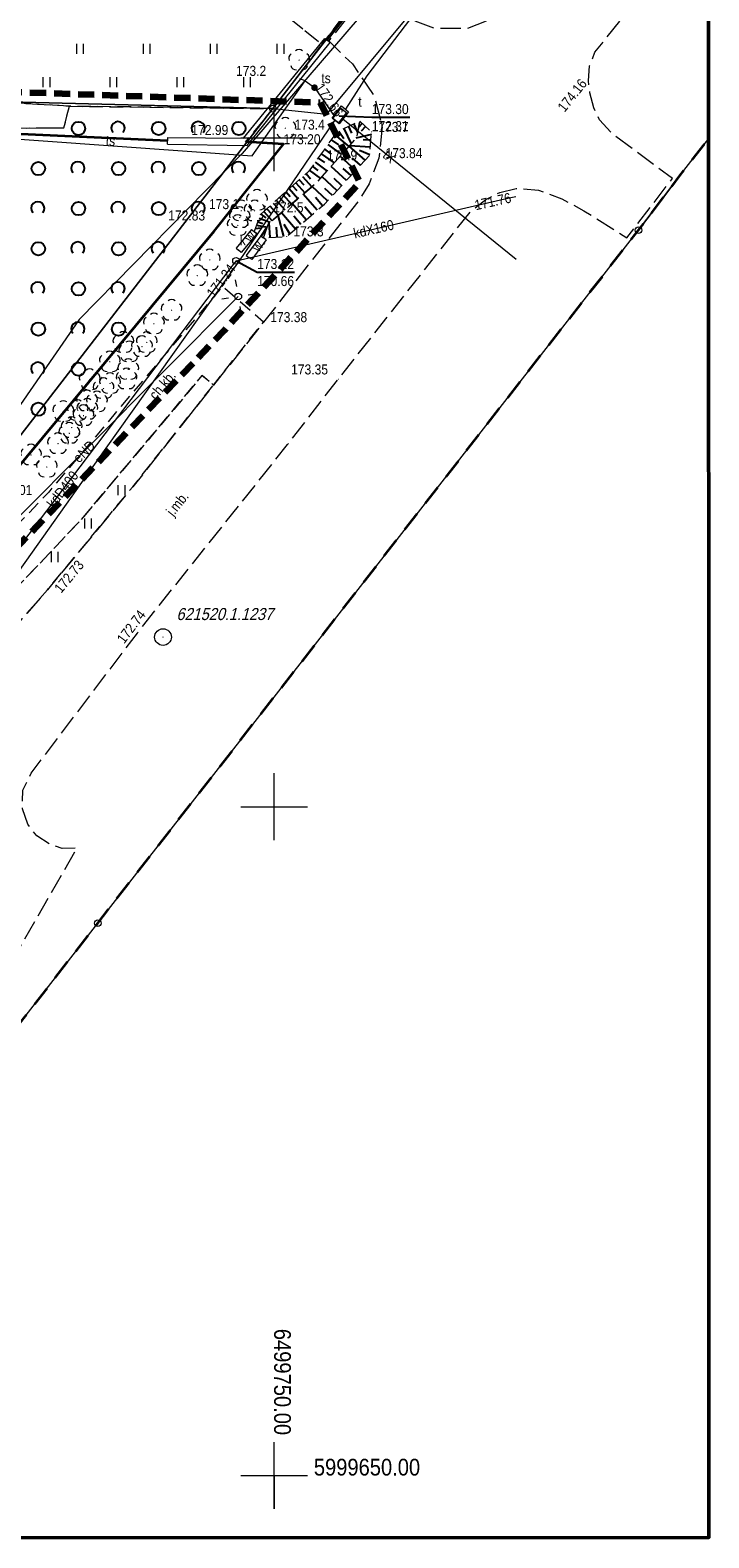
# Model space of a CAD drawing. Header units: metres. Extents: x 6499494 to 6499783, y 5999642 to 5999846.
# Tile 11 of 12: x 6499732 to 6499783, y 5999645 to 5999758. Entities that reach past the tile are written whole.
import ezdxf
from ezdxf.enums import TextEntityAlignment as Align

# ---------------------------------------------------------------- set-up
doc = ezdxf.new("R2010")
doc.units = ezdxf.units.M
for name, pattern in [('1.0_0.5', [1.5, 1, -0.5]), ('1.5_0.5', [2, 1.5, -0.5]), ('1.5_1.0', [2.5, 1.5, -1]), ('219-500', [0]), ('4', [1.8, 1.2, -0.6]), ('egug-500', [0]), ('otob_500', [0])]:
    doc.linetypes.add(name, pattern=pattern)
doc.layers.get('0').update_dxf_attribs({"color": 2, "lineweight": 5})
doc.styles.get("Standard").update_dxf_attribs({"font": 'Working1250', "width": 0.75})
doc.linetypes.add('902-500', pattern='A,3.75,0,[1,ksztalty.shx,S=0.5,R=0,X=0,Y=0],3.75', length=7.5)
doc.linetypes.add('otdn_500', pattern='A,5,0,[21,ksztalty.shx,S=0.5,R=0,X=0,Y=0]', length=5)

# ---------------------------------------------------------------- blocks, each defined once
blk = doc.blocks.new('202')
at = {"color": 0, "linetype": 'Continuous', "lineweight": 0}
blk.add_circle((0, 0), 0.25, dxfattribs=at)
blk = doc.blocks.new('203')
at = {"linetype": 'Continuous', "lineweight": 0}
h = blk.add_hatch(color=0, dxfattribs=at)
edge = h.paths.add_edge_path()
edge.add_arc((0, 0), 0.045, 0, 360)
blk = doc.blocks.new('PW01')
at = {"linetype": 'Continuous', "lineweight": 13}
h = blk.add_hatch(color=0, dxfattribs=at)
edge = h.paths.add_edge_path()
edge.add_arc((0, 0), 0.045, 0, 360)
blk = doc.blocks.new('SM01')
at = {"color": 0, "linetype": 'Continuous', "lineweight": 13}
for p, q in [((-0.53, 0.531), (-0.883, 0.884)), ((0.531, 0.531), (0.884, 0.884)), ((-0.53, -0.53), (-0.883, -0.883)), ((0.531, -0.53), (0.884, -0.883))]:
    blk.add_line(p, q, dxfattribs=at)
blk.add_circle((0, 0), 0.25, dxfattribs=at)
blk = doc.blocks.new('US15')
at = {"color": 0, "linetype": 'Continuous', "lineweight": 13}
blk.add_circle((0, 0), 0.25, dxfattribs=at)
blk = doc.blocks.new('US09')
at = {"linetype": 'Continuous', "lineweight": 0}
h = blk.add_hatch(color=0, dxfattribs=at)
edge = h.paths.add_edge_path()
edge.add_arc((0, 0), 0.25, 0, 360)
blk = doc.blocks.new('OP021')
at = {"linetype": 'Continuous', "lineweight": 13}
h = blk.add_hatch(color=0, dxfattribs=at)
edge = h.paths.add_edge_path()
edge.add_arc((0, 0), 0.05, 0, 360)
at = {"color": 0, "linetype": 'Continuous', "lineweight": 13}
for centre, start, end in [((-0.38, 0.124), 121.308, 202.548), ((0, 0.4), 49.272, 130.728), ((0.38, 0.124), 337.452, 58.692), ((-0.235, -0.324), 193.221, 274.871), ((0.235, -0.324), 265.129, 346.779)]:
    blk.add_arc(centre, 0.4, start, end, dxfattribs=at)
blk = doc.blocks.new('TU04')
at = {"color": 0, "linetype": 'Continuous', "lineweight": 13}
for p, q in [((0, 0), (0, 0.75)), ((0.5, 0), (0.5, 0.75))]:
    blk.add_line(p, q, dxfattribs=at)
blk = doc.blocks.new('121')
at = {"linetype": 'Continuous', "lineweight": 13}
h = blk.add_hatch(color=0, dxfattribs=at)
edge = h.paths.add_edge_path()
edge.add_arc((0, 0), 0.045, 0, 360)
at = {"color": 0, "linetype": 'Continuous', "lineweight": 13}
blk.add_circle((0, 0), 0.625, dxfattribs=at)
blk = doc.blocks.new('OTZK1')
at = {"color": 0, "linetype": 'Continuous'}
blk.add_circle((0, 0), 0.5, dxfattribs=at)
blk = doc.blocks.new('OTZK2')
at = {"color": 0, "linetype": 'Continuous'}
blk.add_arc((0, 0), 0.5, 318.85, 221.162, dxfattribs=at)

msp = doc.modelspace()

# ---------------------------------------------------------------- linework, layer by layer
at = {"layer": '000 Inne (niezydentyfikowane)', "color": 7, "linetype": 'CONTINUOUS', "lineweight": 25, "flags": 128}
for points in [[(6499755.22, 5999750.69), (6499755.75, 5999749.55)], [(6499755.56, 5999750.85), (6499755.79, 5999750.35)], [(6499755.95, 5999751.03), (6499756.24, 5999750.39)], [(6499756.59, 5999751.07), (6499756.31, 5999750.77)], [(6499756.84, 5999750.85), (6499756.52, 5999750.49)], [(6499754.01, 5999749.5), (6499755.05, 5999748.75)], [(6499754.27, 5999749.86), (6499754.81, 5999749.47)], [(6499754.53, 5999750.22), (6499755.58, 5999749.36)], [(6499754.85, 5999750.51), (6499755.22, 5999749.94)], [(6499757.27, 5999750.24), (6499756.12, 5999749.97)], [(6499757.24, 5999749.82), (6499756.65, 5999749.86)], [(6499753.29, 5999748.48), (6499753.76, 5999748.15)], [(6499753.52, 5999748.81), (6499754.49, 5999748.12)], [(6499753.76, 5999749.15), (6499754.26, 5999748.79)], [(6499756.1, 5999747.56), (6499754.94, 5999748.63)], [(6499756.81, 5999748.34), (6499755.6, 5999749.38)], [(6499757.2, 5999749.29), (6499755.63, 5999749.41)], [(6499756.45, 5999747.95), (6499755.87, 5999748.49)], [(6499757.15, 5999748.74), (6499756.38, 5999749.06)], [(6499752.39, 5999747.33), (6499752.73, 5999746.94)], [(6499752.63, 5999747.57), (6499753.48, 5999746.97)], [(6499752.84, 5999747.87), (6499753.28, 5999747.55)], [(6499753.06, 5999748.17), (6499753.97, 5999747.52)], [(6499755.4, 5999746.81), (6499754.26, 5999747.86)], [(6499755.75, 5999747.18), (6499755.17, 5999747.71)], [(6499751.13, 5999746.2), (6499751.78, 5999745.46)], [(6499751.37, 5999746.42), (6499751.71, 5999746.05)], [(6499751.62, 5999746.64), (6499752.29, 5999745.9)], [(6499751.87, 5999746.87), (6499752.21, 5999746.49)], [(6499752.13, 5999747.1), (6499752.81, 5999746.34)], [(6499754, 5999745.3), (6499752.85, 5999746.37)], [(6499754.7, 5999746.06), (6499753.59, 5999747.09)], [(6499754.36, 5999745.69), (6499753.8, 5999746.2)], [(6499755.05, 5999746.43), (6499754.49, 5999746.95)], [(6499749.92, 5999745.12), (6499750.24, 5999744.77)], [(6499750.16, 5999745.33), (6499750.8, 5999744.62)], [(6499750.4, 5999745.54), (6499750.72, 5999745.19)], [(6499750.64, 5999745.76), (6499751.29, 5999745.04)], [(6499750.88, 5999745.98), (6499751.21, 5999745.61)], [(6499752.4, 5999743.88), (6499751.36, 5999745.1)], [(6499753.22, 5999744.58), (6499752.17, 5999745.8)], [(6499753.62, 5999744.92), (6499753.1, 5999745.53)], [(6499748.88, 5999744), (6499749.71, 5999743.7)], [(6499749, 5999744.29), (6499749.38, 5999744.01)], [(6499749.23, 5999744.49), (6499749.84, 5999743.81)], [(6499749.46, 5999744.7), (6499749.77, 5999744.35)], [(6499749.69, 5999744.91), (6499750.31, 5999744.21)], [(6499750.72, 5999742.62), (6499750.31, 5999744.21)], [(6499751.59, 5999743.18), (6499750.54, 5999744.4)], [(6499751.99, 5999743.53), (6499751.47, 5999744.14)], [(6499752.81, 5999744.23), (6499752.29, 5999744.84)], [(6499748.59, 5999743.21), (6499749.03, 5999743.26)], [(6499748.68, 5999743.47), (6499749.47, 5999743.31)], [(6499748.78, 5999743.72), (6499749.15, 5999743.59)], [(6499749.03, 5999742.64), (6499749.46, 5999743.29)], [(6499749.7, 5999742.56), (6499749.64, 5999743.64)], [(6499750.22, 5999742.59), (6499750.18, 5999743.32)], [(6499751.18, 5999742.83), (6499750.74, 5999743.52)]]:
    msp.add_lwpolyline(points, dxfattribs=at)
at = {"layer": '216-obręb ewidencyjny', "color": 7, "linetype": '1.5_1.0', "lineweight": 35, "flags": 128}
msp.add_lwpolyline([(6499694.671, 5999645.37), (6499707, 5999661.61), (6499718.24, 5999676.5), (6499722.53, 5999673.08), (6499731.28, 5999684.19), (6499736.81, 5999691.29), (6499777.25, 5999743.1), (6499780.36, 5999747.2), (6499782.51, 5999749.958)], dxfattribs=at)
at = {"layer": '218-kontur użytku gruntowego', "color": 3, "linetype": 'egug-500', "lineweight": 18, "flags": 128}
for points in [[(6499749.9, 5999752.18), (6499779.83, 5999790.88)], [(6499779.83, 5999790.88), (6499749.9, 5999752.18)], [(6499700.66, 5999753.43), (6499749.9, 5999752.18)], [(6499749.9, 5999752.18), (6499700.66, 5999753.43)], [(6499749.9, 5999752.18), (6499701.51, 5999689.58)], [(6499701.51, 5999689.58), (6499749.9, 5999752.18)], [(6499780.36, 5999747.2), (6499782.51, 5999749.958)], [(6499777.25, 5999743.1), (6499780.36, 5999747.2)], [(6499736.81, 5999691.29), (6499777.25, 5999743.1)], [(6499731.28, 5999684.19), (6499736.81, 5999691.29)]]:
    msp.add_lwpolyline(points, dxfattribs=at)
at = {"layer": '219-działka ewidencyjna', "color": 7, "linetype": '219-500', "lineweight": 18, "flags": 128}
for points in [[(6499749.9, 5999752.18), (6499782.51, 5999794.344)], [(6499753.94, 5999751.76), (6499782.51, 5999786.102)], [(6499749.9, 5999752.18), (6499662.7, 5999754.39)], [(6499749.9, 5999752.18), (6499701.51, 5999689.58)], [(6499749.9, 5999752.18), (6499753.94, 5999751.76)], [(6499780.36, 5999747.2), (6499782.51, 5999749.958)], [(6499780.36, 5999747.2), (6499777.25, 5999743.1)], [(6499736.81, 5999691.29), (6499777.25, 5999743.1)], [(6499731.28, 5999684.19), (6499736.81, 5999691.29)]]:
    msp.add_lwpolyline(points, dxfattribs=at)
at = {"layer": '312-budynek ewidencyjny', "color": 7, "linetype": 'CONTINUOUS', "lineweight": 50, "flags": 128}
msp.add_lwpolyline([(6499493.86, 5999804.64), (6499782.49, 5999804.67), (6499782.51, 5999645.37), (6499493.88, 5999645.34)], close=True, dxfattribs=at)
at = {"layer": 'brama', "color": 7, "linetype": 'otob_500', "lineweight": 18, "flags": 128}
msp.add_lwpolyline([(6499753.99, 5999757.28), (6499756.74, 5999760.84)], dxfattribs=at)
at = {"layer": 'chodnik', "color": 7, "linetype": '1.0_0.5', "lineweight": 18, "flags": 128}
for points in [[(6499711.08, 5999763.94), (6499710.81, 5999754.73), (6499719.18, 5999754.45), (6499719.27, 5999758.22), (6499721.47, 5999760.05), (6499730.78, 5999759.78), (6499742.08, 5999759.44), (6499750.66, 5999759.32), (6499753.58, 5999757.01), (6499756.82, 5999761.18), (6499757.98, 5999762.64), (6499751.97, 5999769.77), (6499743.99, 5999779.64), (6499736.94, 5999779.75), (6499736.93, 5999778.66), (6499743.02, 5999778.47), (6499743.37, 5999778.33), (6499746.01, 5999775.13), (6499742.94, 5999775.38), (6499742.86, 5999773.43), (6499746.96, 5999773.21), (6499748.93, 5999770.3), (6499742.77, 5999770.46), (6499742.7, 5999768.01), (6499748.25, 5999767.72), (6499748.07, 5999764.74), (6499746.16, 5999762.99), (6499729.28, 5999763.34), (6499725.71, 5999766.13), (6499725.88, 5999769.49), (6499725.92, 5999770.64), (6499722.37, 5999770.14), (6499718.01, 5999770.27), (6499717.81, 5999763.71), (6499711.61, 5999763.93)], [(6499718.07, 5999707.24), (6499719.93, 5999706.73), (6499721.75, 5999706.69), (6499726.27, 5999711.65), (6499735.55, 5999721.43), (6499744.63, 5999732.24), (6499745.47, 5999731.52), (6499749.21, 5999736.22), (6499746.14, 5999738.89), (6499733.14, 5999723.52), (6499723.7, 5999713.54)]]:
    msp.add_lwpolyline(points, close=True, dxfattribs=at)
at = {"layer": 'jezdnia', "color": 7, "linetype": '1.5_0.5', "lineweight": 18, "flags": 128}
msp.add_lwpolyline([(6499782.51, 5999778.521), (6499779.72, 5999775.05), (6499768.02, 5999760.23), (6499766.38, 5999758.93), (6499764.43, 5999758.17), (6499761.97, 5999758.18), (6499759.47, 5999759.14), (6499756.86, 5999760.8), (6499754.08, 5999757.24), (6499755.85, 5999755.52), (6499757.49, 5999753.09), (6499758.08, 5999750.83), (6499757.83, 5999748.48), (6499757.1, 5999746.57), (6499756.28, 5999745.26), (6499749.21, 5999736.22), (6499745.47, 5999731.52), (6499739.43, 5999723.92), (6499733.05, 5999716.21), (6499727.37, 5999709.76), (6499726.14, 5999708.53), (6499725.16, 5999707.85), (6499724.06, 5999707.3), (6499722.87, 5999706.89), (6499721.75, 5999706.69), (6499719.93, 5999706.73), (6499718.07, 5999707.24), (6499716.75, 5999707.86), (6499715.02, 5999709.29), (6499710.8, 5999712.86), (6499704.81, 5999717.73), (6499701.05, 5999719.39), (6499696.96, 5999720.28), (6499696.42, 5999716.78), (6499697.96, 5999716.16), (6499700.28, 5999714.82), (6499711.72, 5999705.17), (6499712.93, 5999703.89), (6499713.93, 5999702.56), (6499714.54, 5999701.06), (6499714.78, 5999698.78), (6499714.66, 5999697.31), (6499714.21, 5999695.73), (6499713.54, 5999694.72), (6499710.08, 5999690.4), (6499723.56, 5999689.56), (6499725.22, 5999689.88), (6499727.07, 5999689.82), (6499728.45, 5999689.43), (6499730.35, 5999688.39), (6499735.28, 5999696.91), (6499734.14, 5999696.88), (6499733.2, 5999697.21), (6499732.25, 5999697.81), (6499731.58, 5999698.7), (6499731.17, 5999699.85), (6499731.21, 5999701.23), (6499731.83, 5999702.51), (6499739.77, 5999712.98), (6499751.01, 5999727.08), (6499754.8, 5999731.96), (6499764.71, 5999744.52), (6499765.83, 5999745.38), (6499766.87, 5999745.92), (6499768.09, 5999746.22), (6499769.76, 5999746.09), (6499771.51, 5999745.45), (6499773.17, 5999744.55), (6499776.37, 5999742.52), (6499779.78, 5999746.95), (6499775.24, 5999750.34), (6499774.34, 5999751.35), (6499773.92, 5999752.23), (6499773.61, 5999753.36), (6499773.51, 5999754.25), (6499773.59, 5999755.37), (6499773.99, 5999756.4), (6499782.51, 5999767.107)], dxfattribs=at)
at = {"layer": 'komora podziemna', "color": 30, "linetype": 'CONTINUOUS', "lineweight": 18, "flags": 128}
msp.add_lwpolyline([(6499755.05, 5999752.38), (6499755.57, 5999751.95), (6499754.86, 5999751.04), (6499754.33, 5999751.47)], close=True, dxfattribs=at)
at = {"layer": 'Obszar opracowania', "color": 94, "linetype": '4', "lineweight": 200, "flags": 128}
msp.add_lwpolyline([(6499682.05, 5999658.54), (6499635.72, 5999673.21), (6499618.25, 5999675.88), (6499616.17, 5999708.92), (6499607.19, 5999708.96), (6499607.31, 5999705.61), (6499591.88, 5999705.26), (6499591.9, 5999708.16), (6499574.06, 5999708.3), (6499573.41, 5999773.36), (6499642.19, 5999767.14), (6499638.23, 5999756.41), (6499640.75, 5999756.31), (6499635.14, 5999718.71), (6499654.3, 5999715.43), (6499657, 5999715.8), (6499662.07, 5999755.82), (6499753.44, 5999752.64), (6499756.4, 5999746.65), (6499746.27, 5999735.6), (6499726.98, 5999715.43), (6499713.54, 5999700.78)], close=True, dxfattribs=at)
at = {"layer": 'ogrodzenie trwałe', "color": 7, "linetype": '902-500', "lineweight": 35, "flags": 128}
for points in [[(6499742.02, 5999749.78), (6499687.74, 5999752.25)], [(6499701.16, 5999721.22), (6499721.94, 5999718.62), (6499725.59, 5999719.07), (6499745.51, 5999743.02), (6499750.71, 5999749.52), (6499747.85, 5999749.7)]]:
    msp.add_lwpolyline(points, dxfattribs=at)
at = {"layer": 'Pieczątka na wyrysie', "color": 7, "linetype": 'CONTINUOUS', "lineweight": 18, "flags": 128}
for points in [[(6499750, 5999650), (6499750, 5999652.5)], [(6499747.5, 5999650), (6499752.5, 5999650)], [(6499750, 5999650), (6499750, 5999647.5)]]:
    msp.add_lwpolyline(points, dxfattribs=at)
at = {"layer": 'przewód elektroenergetyczny podziemny', "color": 1, "linetype": 'CONTINUOUS', "lineweight": 18, "flags": 128}
msp.add_lwpolyline([(6499747.32, 5999738.14), (6499730.64, 5999721.39), (6499730.49, 5999714.81)], dxfattribs=at)
at = {"layer": 'przewód kanalizacyjny', "color": 34, "linetype": 'CONTINUOUS', "lineweight": 18, "flags": 128}
for points in [[(6499747.15, 5999740.81), (6499767.58, 5999745.52), (6499767.7, 5999745.55), (6499768.07, 5999745.61)], [(6499747.15, 5999740.81), (6499746.84, 5999740.4), (6499722.83, 5999708.77), (6499722.68, 5999708.57)]]:
    msp.add_lwpolyline(points, dxfattribs=at)
at = {"layer": 'przewód telekomunikacyjny podziemny', "color": 30, "linetype": 'CONTINUOUS', "lineweight": 18, "flags": 128}
for points in [[(6499782.51, 5999791.89), (6499782.28, 5999791.59), (6499771.86, 5999778.4), (6499757.29, 5999760.07), (6499747.6, 5999748.83), (6499735.41, 5999736.42), (6499725.84, 5999722.58), (6499715.66, 5999708.11), (6499709.05, 5999698.9), (6499697.17, 5999684.46), (6499685.45, 5999670.42), (6499682.09, 5999665.47), (6499681.68, 5999664.86)], [(6499782.51, 5999788.338), (6499773.81, 5999776.8), (6499756.93, 5999754.63), (6499755.34, 5999752.14)], [(6499651.02, 5999724.82), (6499655.92, 5999725.06), (6499657.52, 5999736.76), (6499656.39, 5999739.12), (6499657.14, 5999745.91), (6499658.76, 5999752.36), (6499687.48, 5999751.39), (6499689.67, 5999750.21), (6499692.68, 5999749.38), (6499713.39, 5999748.56), (6499717.42, 5999750.86), (6499748.36, 5999748.65), (6499752.32, 5999754.26), (6499753.02, 5999753.75), (6499754.52, 5999751.6)], [(6499752.32, 5999754.26), (6499751.92, 5999754.41)], [(6499677.678, 5999645.37), (6499683.75, 5999653.53), (6499696.86, 5999670.04), (6499702.72, 5999677.26), (6499717.6, 5999698.67), (6499725.29, 5999709.71), (6499737.43, 5999726.79), (6499747.41, 5999740.81), (6499754.55, 5999751.29)], [(6499755.15, 5999751.42), (6499768.11, 5999740.92)]]:
    msp.add_lwpolyline(points, dxfattribs=at)
at = {"layer": 'rzedna-Atr2', "color": 7, "flags": 128}
for points in [[(6499754.86, 5999751.64), (6499757.3, 5999751.54), (6499760.148, 5999751.54)], [(6499747.15, 5999740.81), (6499748.73, 5999739.96), (6499751.515, 5999739.96)]]:
    msp.add_lwpolyline(points, dxfattribs=at)
at = {"layer": 'rów przydrożny (linia)', "color": 0, "linetype": 'CONTINUOUS', "lineweight": 18}
for p, q in [((6499748.319, 5999743.151), (6499747.149, 5999741.761)), ((6499748.701, 5999742.829), (6499747.531, 5999741.439)), ((6499748.319, 5999743.151), (6499748.51, 5999742.99)), ((6499748.701, 5999742.829), (6499748.51, 5999742.99)), ((6499747.149, 5999741.761), (6499747.34, 5999741.6)), ((6499747.531, 5999741.439), (6499747.34, 5999741.6)), ((6499748.998, 5999742.678), (6499747.918, 5999741.208)), ((6499749.402, 5999742.382), (6499748.322, 5999740.912)), ((6499748.998, 5999742.678), (6499749.2, 5999742.53)), ((6499749.402, 5999742.382), (6499749.2, 5999742.53)), ((6499747.918, 5999741.208), (6499748.12, 5999741.06)), ((6499748.322, 5999740.912), (6499748.12, 5999741.06))]:
    msp.add_line(p, q, dxfattribs=at)
at = {"layer": 'skarpa nieumocniona', "color": 7, "linetype": '1.0_0.5', "lineweight": 18, "flags": 128}
for points in [[(6499749.2, 5999742.53), (6499749.56, 5999743.57), (6499753.26, 5999746.72), (6499756.18, 5999750.04), (6499756.4, 5999751.24), (6499754.69, 5999750.44), (6499752.59, 5999747.51), (6499748.97, 5999744.26), (6499748.51, 5999742.99)], [(6499749.2, 5999742.53), (6499749.56, 5999743.57), (6499753.26, 5999746.72), (6499756.18, 5999750.04), (6499756.4, 5999751.24), (6499754.69, 5999750.44), (6499752.59, 5999747.51), (6499748.97, 5999744.26), (6499748.51, 5999742.99)], [(6499756.4, 5999751.24), (6499756.18, 5999750.04), (6499753.26, 5999746.72), (6499749.56, 5999743.57), (6499749.2, 5999742.53), (6499750.94, 5999742.63), (6499753.76, 5999745.04), (6499757.15, 5999748.7), (6499757.29, 5999750.44)], [(6499756.4, 5999751.24), (6499756.18, 5999750.04), (6499753.26, 5999746.72), (6499749.56, 5999743.57), (6499749.2, 5999742.53), (6499750.94, 5999742.63), (6499753.76, 5999745.04), (6499757.15, 5999748.7), (6499757.29, 5999750.44)]]:
    msp.add_lwpolyline(points, close=True, dxfattribs=at)
at = {"layer": 'trawnik', "color": 7, "linetype": '1.0_0.5', "lineweight": 18, "flags": 128}
for points in [[(6499738.34, 5999804.63), (6499753.49, 5999803.11), (6499762.45, 5999802.25), (6499771.62, 5999801.36), (6499782.51, 5999800.05), (6499782.51, 5999793.62), (6499780.06, 5999790.4), (6499757.98, 5999762.64), (6499751.97, 5999769.77), (6499743.99, 5999779.64), (6499736.94, 5999779.75), (6499737, 5999781.33), (6499730.24, 5999781.6), (6499730.29, 5999781.18), (6499722.72, 5999781.41), (6499718.36, 5999781.54), (6499712.16, 5999781.74), (6499711.61, 5999763.93), (6499711.08, 5999763.94), (6499710.81, 5999754.73), (6499719.18, 5999754.45), (6499719.27, 5999758.22), (6499721.47, 5999760.05), (6499730.78, 5999759.78), (6499742.08, 5999759.44), (6499750.66, 5999759.32), (6499753.58, 5999757.01), (6499749.9, 5999752.18), (6499734.69, 5999752.36), (6499729.12, 5999752.69), (6499697.95, 5999753.15), (6499692.87, 5999753.62), (6499688.15, 5999754.03), (6499687.75, 5999757.54), (6499686.14, 5999783.95), (6499689.75, 5999804.64), (6499738.23, 5999804.64)], [(6499726.27, 5999711.65), (6499721.75, 5999706.69), (6499722.87, 5999706.89), (6499724.06, 5999707.3), (6499725.16, 5999707.85), (6499726.14, 5999708.53), (6499727.37, 5999709.76), (6499733.05, 5999716.21), (6499739.43, 5999723.92), (6499745.47, 5999731.52), (6499744.63, 5999732.24), (6499735.55, 5999721.43)]]:
    msp.add_lwpolyline(points, close=True, dxfattribs=at)
at = {"layer": 'Wstawianie ramki sekcyjnej z opisem', "color": 7, "linetype": 'CONTINUOUS', "lineweight": 13, "flags": 128}
for points in [[(6499750, 5999747.5), (6499750, 5999752.5)], [(6499750, 5999747.5), (6499750, 5999752.5)], [(6499750, 5999747.5), (6499750, 5999752.5)], [(6499750, 5999747.5), (6499750, 5999752.5)], [(6499750, 5999747.5), (6499750, 5999752.5)], [(6499747.5, 5999750), (6499752.5, 5999750)], [(6499747.5, 5999750), (6499752.5, 5999750)], [(6499747.5, 5999750), (6499752.5, 5999750)], [(6499747.5, 5999750), (6499752.5, 5999750)], [(6499747.5, 5999750), (6499752.5, 5999750)], [(6499750, 5999697.5), (6499750, 5999702.5)], [(6499750, 5999697.5), (6499750, 5999702.5)], [(6499750, 5999697.5), (6499750, 5999702.5)], [(6499750, 5999697.5), (6499750, 5999702.5)], [(6499750, 5999697.5), (6499750, 5999702.5)], [(6499750, 5999697.5), (6499750, 5999702.5)], [(6499747.5, 5999700), (6499752.5, 5999700)], [(6499747.5, 5999700), (6499752.5, 5999700)], [(6499747.5, 5999700), (6499752.5, 5999700)], [(6499747.5, 5999700), (6499752.5, 5999700)], [(6499747.5, 5999700), (6499752.5, 5999700)], [(6499747.5, 5999700), (6499752.5, 5999700)], [(6499750, 5999647.5), (6499750, 5999652.5)], [(6499750, 5999647.5), (6499750, 5999652.5)], [(6499750, 5999647.5), (6499750, 5999652.5)], [(6499750, 5999647.5), (6499750, 5999652.5)], [(6499750, 5999647.5), (6499750, 5999652.5)], [(6499747.5, 5999650), (6499752.5, 5999650)], [(6499747.5, 5999650), (6499752.5, 5999650)], [(6499747.5, 5999650), (6499752.5, 5999650)], [(6499747.5, 5999650), (6499752.5, 5999650)], [(6499747.5, 5999650), (6499752.5, 5999650)]]:
    msp.add_lwpolyline(points, dxfattribs=at)
at = {"layer": 'właz do komory lub kanału', "color": 7, "linetype": 'CONTINUOUS', "lineweight": 18, "flags": 128}
msp.add_lwpolyline([(6499754.99, 5999752.22), (6499755.4, 5999751.9), (6499754.81, 5999751.13), (6499754.4, 5999751.45)], close=True, dxfattribs=at)
at = {"layer": 'zadrzewienie  zakrzewienie', "color": 7, "linetype": '1.0_0.5', "lineweight": 18, "flags": 128}
for points in [[(6499669.33, 5999757.96), (6499666.02, 5999755.51), (6499677.74, 5999754.93), (6499688.15, 5999754.03), (6499692.87, 5999753.62), (6499697.95, 5999753.15), (6499729.25, 5999750.73), (6499734.28, 5999750.74), (6499734.69, 5999752.36), (6499729.12, 5999752.69), (6499702.53, 5999754.48), (6499687.75, 5999757.54)], [(6499725.59, 5999719.07), (6499721.94, 5999718.62), (6499701.16, 5999721.22), (6499693.47, 5999721.94), (6499671.3, 5999724.6), (6499661.28, 5999726.13), (6499662.93, 5999739.11), (6499662.58, 5999753.7), (6499666.02, 5999755.51), (6499677.74, 5999754.93), (6499688.15, 5999754.03), (6499697.95, 5999753.15), (6499729.25, 5999750.73), (6499734.28, 5999750.74), (6499734.69, 5999752.36), (6499749.9, 5999752.18), (6499747.85, 5999749.7), (6499750.71, 5999749.52), (6499745.51, 5999743.02)]]:
    msp.add_lwpolyline(points, close=True, dxfattribs=at)
at = {"layer": 'ściana oporowa (linia)', "color": 0, "lineweight": 18}
for p, q in [((6499747.719, 5999749.98), (6499753.796, 5999757.437)), ((6499753.796, 5999757.437), (6499753.99, 5999757.28)), ((6499742.023, 5999750.03), (6499742.02, 5999749.78)), ((6499742.023, 5999750.03), (6499747.719, 5999749.98))]:
    msp.add_line(p, q, dxfattribs=at)
at = {"layer": 'ściana oporowa (linia)', "color": 0, "linetype": 'otdn_500', "lineweight": 18}
for p, q in [((6499747.981, 5999749.42), (6499754.184, 5999757.123)), ((6499754.184, 5999757.123), (6499753.99, 5999757.28)), ((6499742.016, 5999749.53), (6499742.02, 5999749.78)), ((6499742.016, 5999749.53), (6499747.981, 5999749.42))]:
    msp.add_line(p, q, dxfattribs=at)

# ---------------------------------------------------------------- block references
at = {"layer": '121-Punkt osnowy szczegółowej', "color": 7, "linetype": 'CONTINUOUS', "lineweight": 18}
msp.add_blockref('121', (6499741.69, 5999712.68), dxfattribs=at)
at = {"layer": '202-punkt graniczny', "color": 7, "linetype": 'CONTINUOUS', "lineweight": 18}
for p in [(6499749.9, 5999752.18), (6499777.25, 5999743.1), (6499736.81, 5999691.29)]:
    msp.add_blockref('202', p, dxfattribs=at)
at = {"layer": '203-punkt graniczny', "color": 7, "linetype": 'CONTINUOUS', "lineweight": 18}
for p in [(6499753.94, 5999751.76), (6499780.36, 5999747.2)]:
    msp.add_blockref('203', p, dxfattribs=at)
at = {"layer": 'drzewo liściaste', "color": 94, "linetype": 'CONTINUOUS', "lineweight": 18}
for p in [(6499751.87, 5999755.81), (6499750.84, 5999750.72), (6499748.72, 5999745.34), (6499747.54, 5999744.55), (6499748.54, 5999744.54), (6499747.28, 5999743.45), (6499747.43, 5999744.04), (6499745.19, 5999740.87), (6499744.25, 5999739.7), (6499742.33, 5999737.11), (6499741.01, 5999736.1), (6499738.73, 5999734.71), (6499739.17, 5999734.01), (6499740.12, 5999734.39), (6499740.48, 5999734.7), (6499737.71, 5999733.26), (6499736.21, 5999731.92), (6499738.96, 5999731.98), (6499739.09, 5999732.68), (6499737.24, 5999731.26), (6499737.73, 5999731.64), (6499734.23, 5999729.55), (6499735.32, 5999729.62), (6499736, 5999730.33), (6499736.03, 5999729.71), (6499736.75, 5999730.27), (6499734.86, 5999728.34), (6499735.74, 5999729.23), (6499734.68, 5999727.91), (6499731.82, 5999726.29), (6499733.84, 5999727.14), (6499733, 5999725.39)]:
    msp.add_blockref('OP021', p, dxfattribs=at)
at = {"layer": 'latarnia', "color": 7, "linetype": 'CONTINUOUS', "lineweight": 18, "rotation": 144.154}
msp.add_blockref('SM01', (6499747.32, 5999738.14), dxfattribs=at)
at = {"layer": 'pikieta naturalna', "color": 7, "linetype": 'CONTINUOUS', "lineweight": 13}
for p in [(6499751.87, 5999755.81), (6499754.69, 5999750.44), (6499756.18, 5999750.04), (6499757.29, 5999750.44), (6499748.97, 5999744.26), (6499749.56, 5999743.57), (6499750.94, 5999742.63)]:
    msp.add_blockref('PW01', p, dxfattribs=at)
at = {"layer": 'pikieta sztuczna', "color": 7, "linetype": 'CONTINUOUS', "lineweight": 13}
for p in [(6499773.51, 5999754.25), (6499747.85, 5999749.7), (6499750.71, 5999749.52), (6499757.83, 5999748.48), (6499745.51, 5999743.02), (6499749.21, 5999736.22), (6499754.8, 5999731.96), (6499733.14, 5999723.52), (6499733.05, 5999716.21), (6499739.77, 5999712.98)]:
    msp.add_blockref('PW01', p, dxfattribs=at)
at = {"layer": 'rzedna', "color": 30, "linetype": 'CONTINUOUS', "lineweight": 18}
for p in [(6499754.52, 5999751.6), (6499754.86, 5999751.64)]:
    msp.add_blockref('PW01', p, dxfattribs=at)
at = {"layer": 'rzedna', "color": 34, "linetype": 'CONTINUOUS', "lineweight": 18}
for p, rotation in [((6499767.58, 5999745.52), 12.423), ((6499746.84, 5999740.4), 52.799)]:
    msp.add_blockref('PW01', p, dxfattribs=dict(at, rotation=rotation))
msp.add_blockref('PW01', (6499747.15, 5999740.81), dxfattribs=at)
at = {"layer": 'studnia kanalizacyjna', "color": 34, "linetype": 'CONTINUOUS', "lineweight": 18}
msp.add_blockref('US15', (6499747.15, 5999740.81), dxfattribs=at)
at = {"layer": 'słupek telekomunikacyjny', "color": 30, "linetype": 'CONTINUOUS', "lineweight": 18}
msp.add_blockref('US09', (6499753.02, 5999753.75), dxfattribs=at)
at = {"layer": 'trawnik', "color": 7, "linetype": 'CONTINUOUS', "lineweight": 18}
for p in [(6499735.239, 5999756.279), (6499740.239, 5999756.279), (6499745.239, 5999756.279), (6499750.239, 5999756.279), (6499732.739, 5999753.779), (6499737.739, 5999753.779), (6499742.739, 5999753.779), (6499747.739, 5999753.779), (6499738.349, 5999723.289), (6499735.849, 5999720.789), (6499733.349, 5999718.289)]:
    msp.add_blockref('TU04', p, dxfattribs=at)
at = {"layer": 'zadrzewienie  zakrzewienie', "color": 7, "linetype": 'CONTINUOUS', "lineweight": 18}
for name, p in [('OTZK1', (6499735.366, 5999750.706)), ('OTZK2', (6499738.324, 5999750.717)), ('OTZK1', (6499741.366, 5999750.706)), ('OTZK2', (6499744.324, 5999750.717)), ('OTZK1', (6499747.366, 5999750.706)), ('OTZK1', (6499732.366, 5999747.706)), ('OTZK2', (6499735.324, 5999747.717)), ('OTZK1', (6499738.366, 5999747.706)), ('OTZK2', (6499741.324, 5999747.717)), ('OTZK1', (6499744.366, 5999747.706)), ('OTZK2', (6499747.324, 5999747.717)), ('OTZK2', (6499732.324, 5999744.717)), ('OTZK1', (6499735.366, 5999744.706)), ('OTZK2', (6499738.324, 5999744.717)), ('OTZK1', (6499741.366, 5999744.706)), ('OTZK2', (6499744.324, 5999744.717)), ('OTZK1', (6499732.366, 5999741.706)), ('OTZK2', (6499735.324, 5999741.717)), ('OTZK1', (6499738.366, 5999741.706)), ('OTZK2', (6499741.324, 5999741.717)), ('OTZK2', (6499732.324, 5999738.717)), ('OTZK1', (6499735.366, 5999738.706)), ('OTZK2', (6499738.324, 5999738.717)), ('OTZK1', (6499732.366, 5999735.706)), ('OTZK2', (6499735.324, 5999735.717)), ('OTZK1', (6499738.366, 5999735.706)), ('OTZK2', (6499732.324, 5999732.717)), ('OTZK1', (6499735.366, 5999732.706)), ('OTZK1', (6499732.366, 5999729.706))]:
    msp.add_blockref(name, p, dxfattribs=at)

# ---------------------------------------------------------------- texts
at = {"layer": '121-Punkt osnowy szczegółowej-Atr103', "color": 7, "oblique": 15, "width": 0.9}
msp.add_text('621520.1.1237', height=0.9, dxfattribs=at).set_placement((6499742.69, 5999713.68), align=Align.BOTTOM_LEFT)
at = {"layer": 'chodnik-Atr17', "color": 7, "width": 0.9}
msp.add_text('ch.kb.', height=0.75, rotation=49.775, dxfattribs=at).set_placement((6499741.15, 5999730.36))
at = {"layer": 'jezdnia-Atr17', "color": 7, "width": 0.9}
msp.add_text('j.mb.', height=0.75, rotation=51.44, dxfattribs=at).set_placement((6499742.45, 5999721.65))
at = {"layer": 'Pieczątka na wyrysie', "color": 7, "linetype": 'CONTINUOUS', "lineweight": 25, "width": 0.9}
msp.add_text('6499750.00', height=1.25, rotation=270, dxfattribs=at).set_placement((6499750, 5999653.02), align=Align.RIGHT)
msp.add_text('5999650.00', height=1.25, dxfattribs=at).set_placement((6499752.97, 5999650))
at = {"layer": 'pikieta naturalna-Atr2', "color": 7, "width": 0.9}
for s, p in [('173.2', (6499747.15, 5999754.63)), ('173.4', (6499751.53, 5999750.61)), ('173.7', (6499757.79, 5999750.44)), ('172.9', (6499753.95, 5999748.32)), ('173.1', (6499745.13, 5999744.67)), ('172.5', (6499749.94, 5999744.43)), ('173.3', (6499751.44, 5999742.63))]:
    msp.add_text(s, height=0.75, dxfattribs=at).set_placement(p)
at = {"layer": 'pikieta sztuczna-Atr2', "color": 7, "width": 0.9}
msp.add_text('174.16', height=0.75, rotation=51.403, dxfattribs=at).set_placement((6499773.15, 5999754.26), align=Align.MIDDLE_RIGHT)
for s, p in [('172.99', (6499743.81, 5999750.21)), ('173.20', (6499750.71, 5999749.52)), ('173.84', (6499758.33, 5999748.48)), ('172.83', (6499742.08, 5999743.82)), ('173.38', (6499749.71, 5999736.22)), ('173.35', (6499751.27, 5999732.31)), ('173.01', (6499729.16, 5999723.3))]:
    msp.add_text(s, height=0.75, dxfattribs=at).set_placement(p)
for s, rotation, p in [('172.73', 50.392, (6499734.07, 5999715.9)), ('172.74', 52.825, (6499738.78, 5999712.13))]:
    msp.add_text(s, height=0.75, rotation=rotation, dxfattribs=at).set_placement(p)
at = {"layer": 'przewód elektroenergetyczny podziemny-Atr1', "color": 1, "width": 0.9}
msp.add_text('eND', height=0.75, rotation=45.12, dxfattribs=at).set_placement((6499735.15, 5999725.91), align=Align.MIDDLE_LEFT)
at = {"layer": 'przewód kanalizacyjny-Atr1', "color": 34, "width": 0.9}
for s, rotation, p in [('kdX160', 12.982, (6499755.95, 5999742.84)), ('kdD400', 52.798, (6499733.24, 5999722.48))]:
    msp.add_text(s, height=0.75, rotation=rotation, dxfattribs=at).set_placement(p, align=Align.MIDDLE_LEFT)
at = {"layer": 'przewód telekomunikacyjny podziemny-Atr1', "color": 30, "width": 0.9}
msp.add_text('ts', height=0.75, rotation=355.914, dxfattribs=at).set_placement((6499737.39, 5999749.43))
msp.add_text('tX', height=0.75, rotation=-39.009, dxfattribs=at).set_placement((6499758.29, 5999748.88), align=Align.MIDDLE_LEFT)
at = {"layer": 'rzedna-Atr2', "color": 7, "width": 0.9}
msp.add_text('172.66', height=0.75, rotation=304.902, dxfattribs=at).set_placement((6499753.02, 5999753.75))
for s, p in [('173.30', (6499757.3, 5999751.548)), ('173.12', (6499748.73, 5999739.968))]:
    msp.add_text(s, height=0.75, dxfattribs=at).set_placement(p, align=Align.BOTTOM_LEFT)
for s, rotation, p in [('171.76', 12.414, (6499765.01, 5999744.95)), ('171.24', 52.798, (6499745.19, 5999738.22))]:
    msp.add_text(s, height=0.75, rotation=rotation, dxfattribs=at).set_placement(p, align=Align.MIDDLE_LEFT)
at = {"layer": 'rzedna-Atr3', "color": 7, "width": 0.9}
for s, p in [('172.31', (6499757.3, 5999750.272)), ('170.66', (6499748.73, 5999738.692))]:
    msp.add_text(s, height=0.75, dxfattribs=at).set_placement(p, align=Align.BOTTOM_LEFT)
at = {"layer": 'rów przydrożny (linia)-Atr17', "color": 7, "width": 0.9}
for rotation, p in [(49.912, (6499747.98, 5999742.36)), (53.695, (6499748.55, 5999741.64))]:
    msp.add_text('w.', height=0.75, rotation=rotation, dxfattribs=at).set_placement(p, align=Align.MIDDLE_LEFT)
at = {"layer": 'studnia kanalizacyjna-Atr17', "color": 34, "width": 0.9}
msp.add_text('k', height=0.75, dxfattribs=at).set_placement((6499747.88, 5999741.97), align=Align.RIGHT)
at = {"layer": 'słupek telekomunikacyjny-Atr17', "color": 30, "width": 0.9}
msp.add_text('ts', height=0.75, dxfattribs=at).set_placement((6499753.53, 5999754.08))
at = {"layer": 'właz do komory lub kanału-Atr17', "color": 7, "width": 0.9}
msp.add_text('t', height=0.75, dxfattribs=at).set_placement((6499756.29, 5999752.33))

doc.saveas('drawing.dxf')
